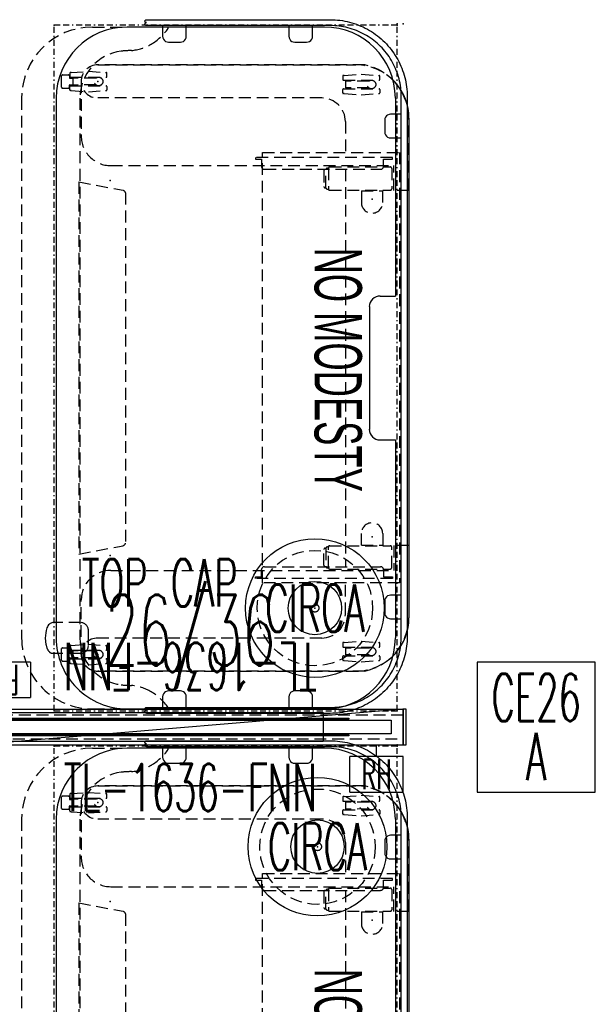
# Model space of a CAD drawing. Header units: inches. Extents: x -83 to 556, y -61 to 88.
# Tile 11 of 11: x 57 to 106, y -10 to 74. Entities that reach past the tile are written whole.
import ezdxf
from ezdxf.enums import TextEntityAlignment as Align

# ---------------------------------------------------------------- set-up
doc = ezdxf.new("R2010")
doc.units = ezdxf.units.IN
doc.header["$MEASUREMENT"] = 0
doc.linetypes.add('BORDER', pattern=[1.75, 0.5, -0.25, 0.5, -0.25, 0, -0.25])
doc.linetypes.add('DASHEDX2', pattern=[1.5, 1, -0.5])
for name, color, linetype in [('A-FURN-3-ECHO-SCREEN', 96, 'Continuous'), ('A-FURN-P-COMP-TEXT2', 86, 'Continuous'), ('A-FURN-P-LIGHT', 4, 'Continuous'), ('A-FURN-P-LIGHT-TEXT2', 4, 'Continuous'), ('A-FURN-P-PNLS', 5, 'Continuous'), ('A-FURN-P-PNLS-ACCESS', 4, 'Continuous'), ('A-FURN-P-PNLS-CON', 104, 'Continuous'), ('A-FURN-P-PNLS-CON-SYMBOL', 104, 'Continuous'), ('A-FURN-P-PNLS-CON-TEXT2', 104, 'Continuous'), ('A-FURN-P-PNLS-TEXT2', 5, 'Continuous'), ('A-FURN-P-PNLS-TEXT3', 4, 'Continuous'), ('A-FURN-P-PNLS-TEXT4', 4, 'Continuous'), ('A-FURN-P-TABLE', 3, 'Continuous'), ('A-FURN-P-TABLE-BORDER', 2, 'Continuous'), ('A-FURN-P-TABLE-EXTENDED-HEIGHT', 3, 'Continuous'), ('A-FURN-P-TABLE-SUPPORT', 202, 'Continuous'), ('A-FURN-P-TEXT_UTEXT', 7, 'Continuous'), ('A-FURN-P-WKSF-ACC', 202, 'Continuous'), ('PSATTR', 7, 'Continuous')]:
    doc.layers.add(name, color=color, linetype=linetype)
doc.styles.add('0', font='TXT.SHX')
doc.styles.add('CAD_FNT', font='TXT.SHX', dxfattribs={"width": 0.6})
doc.styles.add('PMSymText', font='txt.shx', dxfattribs={"width": 0.65})
doc.styles.get("Standard").update_dxf_attribs({"font": 'arial.ttf'})

# ---------------------------------------------------------------- blocks, each defined once
blk = doc.blocks.new('VZFF1-XX36-BB-2D')
at = {"layer": 'A-FURN-P-PNLS'}
for p, q in [((0, 0), (0, 3)), ((0, 3), (36, 3)), ((36, 0), (36, 3)), ((0, 0), (36, 0))]:
    blk.add_line(p, q, dxfattribs=at)
for p in [(0, 3), (36, 3), (0, 0), (36, 0)]:
    blk.add_point(p, dxfattribs=at)
at = {"layer": 'A-FURN-P-PNLS-ACCESS'}
for p, q in [((4.496, 7), (-0.004, 7)), ((-0.004, 7), (-0.004, 4)), ((4.496, 7), (4.496, 4)), ((-0.004, 4), (4.496, 4)), ((2.246, 4), (2.246, 3)), ((33.754, -1), (33.754, 0)), ((31.504, -4), (31.504, -1)), ((36.004, -1), (31.504, -1)), ((36.004, -4), (36.004, -1)), ((31.504, -4), (36.004, -4))]:
    blk.add_line(p, q, dxfattribs=at)
at = {"layer": 'A-FURN-P-PNLS-TEXT2', "style": 'CAD_FNT', "width": 0.55, "flags": 8}
blk.add_attdef('ITEXT2', text='', height=6, dxfattribs=at).set_placement((18, 9.699), align=Align.MIDDLE_CENTER)
at = {"layer": 'A-FURN-P-PNLS-TEXT3', "style": 'CAD_FNT', "width": 0.55, "flags": 8}
blk.add_attdef('ITEXT3', text='', height=2.5, dxfattribs=at).set_placement((33.754, -2.5), align=Align.MIDDLE_CENTER)
at = {"layer": 'A-FURN-P-PNLS-TEXT4', "style": 'CAD_FNT', "width": 0.55, "flags": 8}
blk.add_attdef('ITEXT4', text='', height=2.5, rotation=180, dxfattribs=at).set_placement((2.246, 5.5), align=Align.MIDDLE_CENTER)
at = {"layer": 'A-FURN-P-TEXT_UTEXT', "style": 'PMSymText', "width": 0.65, "flags": 8}
for tag, p in [('PSUT1', (17.702, -10)), ('PSUT3', (17.702, -22))]:
    blk.add_attdef(tag, text='', height=4, dxfattribs=at).set_placement(p, align=Align.CENTER)
at = {"layer": 'A-FURN-P-TEXT_UTEXT', "style": 'PMSymText', "width": 0.65}
blk.add_attdef('PSUT2', text='', height=4, dxfattribs=at).set_placement((17.702, -16), align=Align.CENTER)
at = {"layer": 'PSATTR', "flags": 1}
for tag in ['PSON', 'PSMC', 'PSDH', 'PSPN', 'PSQT', 'PSEC', 'PST5', 'PST4', 'PST3', 'PST2', 'PST1']:
    blk.add_attdef(tag, text='', height=1, dxfattribs=at).set_placement((0, 0), align=Align.TOP_CENTER)
blk = doc.blocks.new('VZTI-XX36-NN-2D')
at = {"layer": 'A-FURN-P-PNLS', "linetype": 'DASHEDX2'}
blk.add_line((0, 0.5), (36, 0.5), dxfattribs=at)
at = {"layer": 'A-FURN-P-PNLS'}
for p in [(0, 0), (36, 0)]:
    blk.add_point(p, dxfattribs=at)
at = {"layer": 'A-FURN-P-PNLS-TEXT2', "style": 'CAD_FNT', "width": 0.55, "flags": 8}
blk.add_attdef('ITEXT2', text='', height=4, dxfattribs=at).set_placement((18, -1.625), align=Align.TOP_CENTER)
at = {"layer": 'A-FURN-P-TEXT_UTEXT', "style": 'PMSymText', "width": 0.65, "flags": 8}
for tag, p in [('PSUT1', (16.991, -11.626)), ('PSUT3', (16.991, -23.626))]:
    blk.add_attdef(tag, text='', height=4, dxfattribs=at).set_placement(p, align=Align.CENTER)
at = {"layer": 'A-FURN-P-TEXT_UTEXT', "style": 'PMSymText', "width": 0.65}
blk.add_attdef('PSUT2', text='', height=4, dxfattribs=at).set_placement((16.991, -17.626), align=Align.CENTER)
at = {"layer": 'PSATTR', "flags": 1}
for tag in ['PSON', 'PSMC', 'PSDH', 'PSPN', 'PSQT', 'PSEC', 'PST5', 'PST4', 'PST3', 'PST2', 'PST1']:
    blk.add_attdef(tag, text='', height=1, dxfattribs=at).set_placement((0, 0), align=Align.TOP_CENTER)
blk = doc.blocks.new('VZCC-0036-X-2D')
at = {"layer": 'A-FURN-P-PNLS'}
blk.add_line((36, 3), (0, 0), dxfattribs=at)
for p in [(0, 3), (36, 3), (0, 0), (36, 0)]:
    blk.add_point(p, dxfattribs=at)
at = {"layer": 'A-FURN-P-PNLS-TEXT2', "style": '0', "width": 0.55, "flags": 8}
blk.add_attdef('ITEXT2', text='', height=4, dxfattribs=at).set_placement((15.413, 10.508), align=Align.BOTTOM_CENTER)
at = {"layer": 'A-FURN-P-TEXT_UTEXT', "style": 'PMSymText', "width": 0.65, "flags": 8}
for tag, p in [('PSUT1', (16.991, -7.297)), ('PSUT3', (16.991, -19.297))]:
    blk.add_attdef(tag, text='', height=4, dxfattribs=at).set_placement(p, align=Align.CENTER)
at = {"layer": 'A-FURN-P-TEXT_UTEXT', "style": 'PMSymText', "width": 0.65}
blk.add_attdef('PSUT2', text='', height=4, dxfattribs=at).set_placement((16.991, -13.297), align=Align.CENTER)
at = {"layer": 'PSATTR', "flags": 1}
for tag in ['PSON', 'PSMC', 'PSDH', 'PSPN', 'PSQT', 'PSEC', 'PST5', 'PST4', 'PST3', 'PST2', 'PST1']:
    blk.add_attdef(tag, text='', height=1, dxfattribs=at).set_placement((0, 0), align=Align.TOP_CENTER)
blk = doc.blocks.new('VZCE-XX00-P-2D')
at = {"layer": 'A-FURN-P-PNLS-CON'}
for p, q in [((0.25, 3), (0, 3)), ((0, 3), (0, 0)), ((0.25, 0), (0.25, 3)), ((0, 0), (0.25, 0))]:
    blk.add_line(p, q, dxfattribs=at)
for p in [(0, 3), (0, 0)]:
    blk.add_point(p, dxfattribs=at)
at = {"layer": 'A-FURN-P-PNLS-CON-SYMBOL'}
for p, q in [((16.25, 7), (6.25, 7)), ((6.25, 7), (6.25, -4)), ((16.25, -4), (16.25, 7)), ((6.25, -4), (16.25, -4))]:
    blk.add_line(p, q, dxfattribs=at)
at = {"layer": 'A-FURN-P-PNLS-CON-TEXT2', "style": 'CAD_FNT', "width": 0.55, "flags": 8}
for tag, p in [('ITEXT2', (11.25, 4)), ('ITEXT3', (11.25, -1))]:
    blk.add_attdef(tag, text='', height=4, dxfattribs=at).set_placement(p, align=Align.MIDDLE_CENTER)
at = {"layer": 'A-FURN-P-TEXT_UTEXT', "style": 'PMSymText', "width": 0.65, "flags": 8}
for tag, p in [('PSUT1', (7.549, -10.002)), ('PSUT3', (7.549, -22.002))]:
    blk.add_attdef(tag, text='', height=4, dxfattribs=at).set_placement(p, align=Align.CENTER)
at = {"layer": 'A-FURN-P-TEXT_UTEXT', "style": 'PMSymText', "width": 0.65}
blk.add_attdef('PSUT2', text='', height=4, dxfattribs=at).set_placement((7.549, -16.002), align=Align.CENTER)
at = {"layer": 'PSATTR', "flags": 1}
for tag in ['PSON', 'PSMC', 'PSDH', 'PSPN', 'PSQT', 'PSEC', 'PST5', 'PST4', 'PST3', 'PST2', 'PST1']:
    blk.add_attdef(tag, text='', height=1, dxfattribs=at).set_placement((0, 0), align=Align.TOP_CENTER)
blk = doc.blocks.new('STUC-XX78-FRZ-2D')
at = {"layer": 'A-FURN-P-WKSF-ACC'}
for p, q in [((4.597, -0.753), (73.403, -0.753)), ((6.763, -0.264), (71.237, -0.264)), ((71.237, -0.264), (71.237, -2.736)), ((73.403, -0.753), (73.403, -0.842)), ((1, -0.924), (77, -0.924)), ((73.403, -0.842), (4.597, -0.842)), ((77, -0.924), (77, -2.076)), ((77, -2.076), (1, -2.076)), ((4.597, -2.158), (73.403, -2.158)), ((73.403, -2.247), (4.597, -2.247)), ((73.403, -2.158), (73.403, -2.247)), ((71.237, -2.736), (6.763, -2.736))]:
    blk.add_line(p, q, dxfattribs=at)
at = {"layer": 'A-FURN-P-WKSF-ACC', "linetype": 'DASHEDX2'}
for p in [(78, 0), (78, -3)]:
    blk.add_point(p, dxfattribs=at)
at = {"layer": 'A-FURN-P-COMP-TEXT2', "style": '0', "width": 0.55, "flags": 8}
blk.add_attdef('ITEXT2', text='', height=4, dxfattribs=at).set_placement((32.623, -5.658), align=Align.MIDDLE_CENTER)
at = {"layer": 'A-FURN-P-TEXT_UTEXT', "style": 'PMSymText', "width": 0.65, "flags": 8}
for tag, p in [('PSUT1', (37.993, -13.736)), ('PSUT3', (37.993, -25.736))]:
    blk.add_attdef(tag, text='', height=4, dxfattribs=at).set_placement(p, align=Align.CENTER)
at = {"layer": 'A-FURN-P-TEXT_UTEXT', "style": 'PMSymText', "width": 0.65}
blk.add_attdef('PSUT2', text='', height=4, dxfattribs=at).set_placement((37.993, -19.736), align=Align.CENTER)
at = {"layer": 'PSATTR', "flags": 1}
for tag in ['PSON', 'PSMC', 'PSDH', 'PSPN', 'PSQT', 'PSEC', 'PST5', 'PST4', 'PST3', 'PST2', 'PST1']:
    blk.add_attdef(tag, text='', height=1, dxfattribs=at).set_placement((0, 0), align=Align.TOP_CENTER)
blk = doc.blocks.new('LRT1-1408-2D')
at = {"layer": 'A-FURN-P-LIGHT'}
for radius in [5.864, 2.258]:
    blk.add_circle((0, 0), radius, dxfattribs=at)
at = {"layer": 'A-FURN-P-LIGHT', "linetype": 'DASHEDX2'}
for radius in [4.879, 0.337]:
    blk.add_circle((0, 0), radius, dxfattribs=at)
at = {"layer": 'A-FURN-P-LIGHT'}
blk.add_point((0, 0), dxfattribs=at)
at = {"layer": 'A-FURN-P-LIGHT-TEXT2', "linetype": 'Continuous', "style": 'CAD_FNT', "width": 0.55, "flags": 8}
blk.add_attdef('ITEXT2', text='', height=4, dxfattribs=at).set_placement((0, 0), align=Align.MIDDLE_CENTER)
at = {"layer": 'A-FURN-P-TEXT_UTEXT', "style": 'PMSymText', "width": 0.65, "flags": 8}
for tag, p in [('PSUT1', (0, -11.867)), ('PSUT3', (0, -23.867))]:
    blk.add_attdef(tag, text='', height=4, dxfattribs=at).set_placement(p, align=Align.CENTER)
at = {"layer": 'A-FURN-P-TEXT_UTEXT', "style": 'PMSymText', "width": 0.65}
blk.add_attdef('PSUT2', text='', height=4, dxfattribs=at).set_placement((0, -17.867), align=Align.CENTER)
at = {"layer": 'PSATTR', "flags": 1}
for tag in ['PSON', 'PSMC', 'PSDH', 'PSPN', 'PSQT', 'PSEC', 'PST5', 'PST4', 'PST3', 'PST2', 'PST1']:
    blk.add_attdef(tag, text='', height=1, dxfattribs=at).set_placement((0, 0), align=Align.TOP_CENTER)
blk = doc.blocks.new('TFPA-2958-LJSTPUNN-2D')
at = {"layer": 'A-FURN-P-TABLE'}
for p, q in [((6.16, -0.16), (22.911, -0.16)), ((22.911, -1.447), (22.911, -0.16)), ((35.089, -1.447), (35.089, -0.16)), ((35.089, -0.16), (51.84, -0.16)), ((23.811, -2.36), (34.189, -2.36)), ((0.16, -6.16), (0.16, -22.84)), ((57.84, -22.84), (57.84, -6.16)), ((6.16, -28.84), (51.84, -28.84))]:
    blk.add_line(p, q, dxfattribs=at)
at = {"layer": 'A-FURN-P-TABLE', "linetype": 'DASHEDX2'}
for p, q in [((0.278, -19.376, 0), (0.16, -19.376, 0)), ((57.722, -19.376, 0), (57.84, -19.376, 0)), ((6.16, -26.84), (51.84, -26.84))]:
    blk.add_line(p, q, dxfattribs=at)
at = {"layer": 'A-FURN-P-TABLE'}
for centre, radius, start, end in [((6.16, -6.16), 6, 90, 180), ((51.84, -6.16), 6, 0, 90), ((23.818, -1.454), 0.907, 179.57049, 269.57049), ((34.182, -1.454), 0.907, 270.42951, 0.42951), ((6.16, -22.84), 6, 180, 270), ((51.84, -22.84), 6, 270, 0)]:
    blk.add_arc(centre, radius, start, end, dxfattribs=at)
at = {"layer": 'A-FURN-P-TABLE', "linetype": 'DASHEDX2'}
for centre, radius, start, end in [((-2.542, -23.322, 0), 4.85, 31.02446, 54.44186), ((60.542, -23.322, 0), 4.85, 125.55814, 148.97554), ((-1.948, -22.874, 0), 4.11, 5.55567, 29.95541), ((59.948, -22.874, 0), 4.11, 150.04459, 174.44433), ((17.832, -22.031), 15.695, 181.62728, 184.81905), ((40.168, -22.031), 15.695, 355.18095, 358.37272), ((6.167, -22.832), 4.008, 187.41588, 269.89911), ((51.833, -22.832), 4.008, 270.10089, 352.58412)]:
    blk.add_arc(centre, radius, start, end, dxfattribs=at)
at = {"layer": 'A-FURN-P-TABLE'}
for p in [(0, 0), (58, 0), (14.718, -2.109), (43.282, -2.109), (13.128, -24.277), (44.872, -24.277), (4.756, -25.326), (53.244, -25.326), (0, -29), (58, -29)]:
    blk.add_point(p, dxfattribs=at)
at = {"layer": 'A-FURN-P-TABLE-BORDER', "linetype": 'BORDER'}
for p, q in [((58, 0), (0, 0)), ((0, 0), (0, -29)), ((58, -29), (58, 0)), ((58, -29), (0, -29))]:
    blk.add_line(p, q, dxfattribs=at)
at = {"layer": 'A-FURN-P-TABLE-EXTENDED-HEIGHT', "linetype": 'DASHEDX2'}
for p, q in [((0.16, -25.765), (0.16, -22.84)), ((57.84, -25.765), (57.84, -22.84)), ((6.16, -31.765), (51.84, -31.765))]:
    blk.add_line(p, q, dxfattribs=at)
for centre, start, end in [((6.16, -25.765), 180, 270), ((51.84, -25.765), 270, 0)]:
    blk.add_arc(centre, 6, start, end, dxfattribs=at)
at = {"layer": 'A-FURN-P-TABLE-SUPPORT'}
for p, q in [((7.856, 0.987), (50.144, 0.987)), ((52.47, -26.117), (51.21, -26.117)), ((50.541, -28.777), (50.541, -29.119))]:
    blk.add_line(p, q, dxfattribs=at)
at = {"layer": 'A-FURN-P-TABLE-SUPPORT', "linetype": 'DASHEDX2'}
for p, q in [((11.19, -0.41), (11.19, -11.98)), ((11.324, -0.41), (11.19, -0.41)), ((11.324, -1.16), (11.324, -0.41)), ((11.994, -5.709), (11.994, -0.587)), ((12.112, -0.469), (13.844, -0.469)), ((13.962, -5.709), (13.962, -0.587)), ((44.038, -5.709), (44.038, -0.587)), ((45.888, -0.469), (44.156, -0.469)), ((46.006, -5.709), (46.006, -0.587)), ((46.676, -1.16), (46.676, -0.41)), ((46.676, -0.41), (46.81, -0.41)), ((46.81, -0.41), (46.81, -11.98)), ((4.151, -3.04), (4.249, -1.59)), ((4.249, -1.59), (4.249, -1.525)), ((4.593, -1.465), (4.309, -1.465)), ((4.653, -4.555), (4.653, -1.525)), ((5.381, -4.555), (5.381, -1.525)), ((5.441, -1.465), (5.725, -1.465)), ((5.785, -1.59), (5.785, -1.525)), ((5.883, -3.04), (5.785, -1.59)), ((11.94, -1.16), (11.324, -1.16)), ((12.19, -11.23), (12.19, -1.41)), ((15.007, -1.232), (14, -1.232)), ((14, -3.031), (14, -1.232)), ((42.993, -1.232), (44, -1.232)), ((44, -3.031), (44, -1.232)), ((45.81, -11.23), (45.81, -1.41)), ((46.06, -1.16), (46.676, -1.16)), ((52.117, -3.04), (52.215, -1.59)), ((52.215, -1.59), (52.215, -1.525)), ((52.559, -1.465), (52.275, -1.465)), ((52.619, -4.555), (52.619, -1.525)), ((53.347, -4.555), (53.347, -1.525)), ((53.407, -1.465), (53.691, -1.465)), ((53.751, -1.59), (53.751, -1.525)), ((53.849, -3.04), (53.751, -1.59)), ((4.725, -2.391), (4.725, -4.365)), ((5.308, -2.391), (5.309, -4.365)), ((52.691, -2.391), (52.691, -4.365)), ((53.274, -2.391), (53.275, -4.365)), ((4.249, -4.485), (4.151, -3.04)), ((5.785, -4.485), (5.883, -3.04)), ((14, -3.031), (15.007, -3.031)), ((44, -3.031), (42.993, -3.031)), ((52.215, -4.485), (52.117, -3.04)), ((53.751, -4.485), (53.849, -3.04)), ((3.356, -25.326), (3.356, -3.513)), ((54.644, -25.326), (54.644, -3.513)), ((4.249, -4.485), (4.249, -4.555)), ((4.309, -4.615), (4.593, -4.615)), ((4.725, -4.365), (5.309, -4.365)), ((5.725, -4.615), (5.441, -4.615)), ((5.785, -4.485), (5.785, -4.555)), ((8.156, -4.383), (11.19, -4.383)), ((12.19, -4.383), (45.809, -4.383)), ((49.844, -4.383), (46.811, -4.383)), ((52.215, -4.485), (52.215, -4.555)), ((52.275, -4.615), (52.559, -4.615)), ((52.691, -4.365), (53.275, -4.365)), ((53.691, -4.615), (53.407, -4.615)), ((53.751, -4.485), (53.751, -4.555)), ((12.092, -5.91), (12.092, -5.825)), ((12.112, -5.827), (13.844, -5.827)), ((13.864, -5.91), (13.864, -5.825)), ((44.136, -5.91), (44.136, -5.825)), ((45.888, -5.827), (44.156, -5.827)), ((45.908, -5.91), (45.908, -5.825)), ((6.156, -6.383), (6.156, -25.326)), ((12.191, -6.085), (12.191, -6.026)), ((13.746, -6.028), (12.21, -6.028)), ((12.309, -6.202), (13.648, -6.202)), ((13.766, -6.085), (13.766, -6.026)), ((44.234, -6.085), (44.234, -6.026)), ((44.254, -6.028), (45.79, -6.028)), ((45.691, -6.202), (44.352, -6.202)), ((45.809, -6.085), (45.809, -6.026)), ((51.844, -6.383), (51.844, -25.326)), ((11.324, -11.98), (11.324, -11.48)), ((11.324, -11.48), (11.94, -11.48)), ((46.676, -11.48), (46.06, -11.48)), ((46.676, -11.98), (46.676, -11.48)), ((11.19, -11.98), (11.324, -11.98)), ((46.81, -11.98), (46.676, -11.98)), ((3.901, -26.121), (3.999, -24.671)), ((3.999, -24.671), (3.999, -24.606)), ((4.343, -24.546), (4.059, -24.546)), ((4.403, -27.636), (4.403, -24.606)), ((5.131, -27.636), (5.131, -24.606)), ((5.191, -24.546), (5.475, -24.546)), ((5.535, -24.671), (5.535, -24.606)), ((5.633, -26.121), (5.535, -24.671)), ((52.367, -26.121), (52.465, -24.671)), ((52.465, -24.671), (52.465, -24.606)), ((52.809, -24.546), (52.525, -24.546)), ((52.869, -27.636), (52.869, -24.606)), ((53.597, -27.636), (53.597, -24.606)), ((53.657, -24.546), (53.941, -24.546)), ((54.001, -24.671), (54.001, -24.606)), ((54.099, -26.121), (54.001, -24.671)), ((4.475, -25.472), (4.475, -27.446)), ((5.058, -25.472), (5.059, -27.446)), ((52.941, -25.472), (52.941, -27.446)), ((53.524, -25.472), (53.525, -27.446)), ((3.999, -27.566), (3.901, -26.121)), ((5.535, -27.566), (5.633, -26.121)), ((52.465, -27.566), (52.367, -26.121)), ((54.001, -27.566), (54.099, -26.121)), ((4.475, -27.446), (5.059, -27.446)), ((4.491, -27.7), (4.491, -27.446)), ((5.043, -27.7), (5.043, -27.446)), ((50.541, -26.787), (50.541, -28.777)), ((52.941, -27.446), (53.525, -27.446)), ((52.957, -27.7), (52.957, -27.446)), ((53.139, -26.787), (53.139, -28.777)), ((53.509, -27.7), (53.509, -27.446)), ((3.999, -27.566), (3.999, -27.636)), ((4.059, -27.696), (4.343, -27.696)), ((4.205, -28.305), (4.205, -27.805)), ((4.28, -27.73), (4.461, -27.73)), ((5.255, -27.73), (5.073, -27.73)), ((5.475, -27.696), (5.191, -27.696)), ((5.33, -28.305), (5.33, -27.805)), ((5.535, -27.566), (5.535, -27.636)), ((52.465, -27.566), (52.465, -27.636)), ((52.525, -27.696), (52.809, -27.696)), ((52.671, -28.305), (52.671, -27.805)), ((52.746, -27.73), (52.927, -27.73)), ((53.721, -27.73), (53.539, -27.73)), ((53.941, -27.696), (53.657, -27.696)), ((53.796, -28.305), (53.796, -27.805)), ((54.001, -27.566), (54.001, -27.636)), ((5.255, -28.38), (4.268, -28.38)), ((53.721, -28.38), (52.734, -28.38)), ((53.139, -28.777), (53.139, -29.119))]:
    blk.add_line(p, q, dxfattribs=at)
for centre in [(5.017, -2.174), (52.983, -2.174), (4.767, -25.255), (53.233, -25.255)]:
    blk.add_circle(centre, 0.364, dxfattribs=at)
at = {"layer": 'A-FURN-P-TABLE-SUPPORT'}
for centre, radius, start, end in [((7.853, -3.501), 4.488, 89.96329, 131.88865), ((50.147, -3.501), 4.488, 48.11135, 90.03671), ((50.985, -29.11), 0.444, 181.07976, 223.26437), ((51.22, -28.892), 0.765, 223.11971, 252.20416), ((51.851, -27.103), 2.662, 251.05223, 269.81832)]:
    blk.add_arc(centre, radius, start, end, dxfattribs=at)
at = {"layer": 'A-FURN-P-TABLE-SUPPORT', "linetype": 'DASHEDX2'}
for centre, radius, start, end in [((7.849, -3.512), 4.493, 131.75935, 180.01679), ((12.112, -0.587), 0.118, 89.78647, 179.78486), ((13.845, -0.587), 0.118, 0.21514, 90.21353), ((44.155, -0.587), 0.118, 89.78647, 179.78486), ((45.888, -0.587), 0.118, 0.21514, 90.21353), ((50.151, -3.512), 4.493, 359.98321, 48.24065), ((4.344, -1.56), 0.101, 110.17852, 159.81195), ((4.574, -1.544), 0.081, 13.40552, 76.59447), ((5.46, -1.544), 0.081, 103.40553, 166.59448), ((5.69, -1.56), 0.101, 20.18805, 69.82148), ((11.94, -1.41), 0.25, 0, 90), ((15, -2.131), 0.9, 270.42867, 89.57133), ((43, -2.131), 0.9, 90.42867, 269.57133), ((46.06, -1.41), 0.25, 90, 180), ((52.31, -1.56), 0.101, 110.17852, 159.81195), ((52.54, -1.544), 0.081, 13.40552, 76.59447), ((53.426, -1.544), 0.081, 103.40553, 166.59448), ((53.656, -1.56), 0.101, 20.18805, 69.82148), ((4.344, -4.521), 0.101, 200.18805, 249.82148), ((4.574, -4.537), 0.081, 283.40553, 346.59448), ((5.46, -4.537), 0.081, 193.40552, 256.59447), ((5.69, -4.521), 0.101, 290.17852, 339.81195), ((8.156, -6.383), 2, 90, 180), ((49.844, -6.383), 2, 0, 90), ((52.31, -4.521), 0.101, 200.18805, 249.82148), ((52.54, -4.537), 0.081, 283.40553, 346.59448), ((53.426, -4.537), 0.081, 193.40552, 256.59447), ((53.656, -4.521), 0.101, 290.17852, 339.81195), ((12.112, -5.709), 0.118, 180.21514, 270.21353), ((13.845, -5.709), 0.118, 269.78647, 359.78486), ((44.155, -5.709), 0.118, 180.21514, 270.21353), ((45.888, -5.709), 0.118, 269.78647, 359.78486), ((12.21, -5.91), 0.118, 180.21514, 270.21353), ((12.308, -6.084), 0.118, 180.21514, 270.21353), ((13.648, -6.084), 0.118, 269.78647, 359.78486), ((13.746, -5.91), 0.118, 269.78647, 359.78486), ((44.254, -5.91), 0.118, 180.21514, 270.21353), ((44.352, -6.084), 0.118, 180.21514, 270.21353), ((45.692, -6.084), 0.118, 269.78647, 359.78486), ((45.79, -5.91), 0.118, 269.78647, 359.78486), ((11.94, -11.23), 0.25, 270, 360), ((46.06, -11.23), 0.25, 180, 270), ((4.094, -24.641), 0.101, 110.17852, 159.81195), ((4.324, -24.625), 0.081, 13.40552, 76.59447), ((5.21, -24.625), 0.081, 103.40553, 166.59448), ((5.44, -24.641), 0.101, 20.18805, 69.82148), ((52.56, -24.641), 0.101, 110.17852, 159.81195), ((52.79, -24.625), 0.081, 13.40552, 76.59447), ((53.676, -24.625), 0.081, 103.40553, 166.59448), ((53.906, -24.641), 0.101, 20.18805, 69.82148), ((4.756, -25.326), 1.4, 180, 0), ((53.244, -25.326), 1.4, 180, 0), ((51.21, -26.787), 0.669, 90.00219, 179.99781), ((52.47, -26.787), 0.669, 0.00219, 89.99781), ((4.094, -27.602), 0.101, 200.18805, 249.82148), ((4.28, -27.805), 0.075, 90, 180), ((4.28, -28.305), 0.075, 180, 270), ((4.324, -27.618), 0.081, 283.40553, 346.59448), ((4.461, -27.7), 0.03, 269.99973, 0.00011), ((5.073, -27.7), 0.03, 179.99989, 270.00027), ((5.21, -27.618), 0.081, 193.40552, 256.59447), ((5.255, -27.805), 0.075, 0, 90), ((5.255, -28.305), 0.075, 270, 0), ((5.44, -27.602), 0.101, 290.17852, 339.81195), ((52.56, -27.602), 0.101, 200.18805, 249.82148), ((52.746, -27.805), 0.075, 90, 180), ((52.746, -28.305), 0.075, 180, 270), ((52.79, -27.618), 0.081, 283.40553, 346.59448), ((52.927, -27.7), 0.03, 269.99973, 0.00011), ((53.539, -27.7), 0.03, 179.99989, 270.00027), ((53.676, -27.618), 0.081, 193.40552, 256.59447), ((53.721, -27.805), 0.075, 0, 90), ((53.721, -28.305), 0.075, 270, 0), ((53.906, -27.602), 0.101, 290.17852, 339.81195), ((52.695, -29.11), 0.444, 316.73563, 358.92024), ((51.829, -27.102), 2.663, 270.27965, 288.9466), ((52.46, -28.892), 0.765, 287.79584, 316.88029)]:
    blk.add_arc(centre, radius, start, end, dxfattribs=at)
at = {"layer": 'A-FURN-P-TEXT_UTEXT', "style": 'PMSymText', "width": 0.65, "flags": 8}
for tag, p in [('PSUT1', (27.992, -37.768)), ('PSUT3', (27.992, -49.768))]:
    blk.add_attdef(tag, text='', height=4, dxfattribs=at).set_placement(p, align=Align.CENTER)
at = {"layer": 'A-FURN-P-TEXT_UTEXT', "style": 'PMSymText', "width": 0.65}
blk.add_attdef('PSUT2', text='', height=4, dxfattribs=at).set_placement((27.992, -43.768), align=Align.CENTER)
at = {"layer": 'PSATTR', "flags": 1}
for tag in ['PSON', 'PSMC', 'PSDH', 'PSPN', 'PSQT', 'PSEC', 'PST5', 'PST4', 'PST3', 'PST2', 'PST1']:
    blk.add_attdef(tag, text='', height=1, dxfattribs=at).set_placement((0, 0), align=Align.TOP_CENTER)
blk = doc.blocks.new('STUF-XX58-FPNXUC-2D')
at = {"layer": 'A-FURN-3-ECHO-SCREEN'}
for p, q in [((5.751, 0.829), (5.955, 0.838)), ((5.955, 0.838), (6.159, 0.841)), ((6.159, 0.841), (51.943, 0.84)), ((51.841, 0.841), (52.045, 0.838)), ((52.045, 0.838), (52.249, 0.829)), ((2.85, -0.064), (3.028, 0.037)), ((3.028, 0.037), (3.208, 0.133)), ((3.208, 0.133), (3.392, 0.223)), ((3.392, 0.223), (3.578, 0.307)), ((3.578, 0.307), (3.766, 0.385)), ((3.766, 0.385), (3.957, 0.457)), ((3.957, 0.457), (4.15, 0.524)), ((4.305, 0.047), (4.127, -0.015)), ((4.15, 0.524), (4.346, 0.583)), ((4.486, 0.102), (4.305, 0.047)), ((4.346, 0.583), (4.543, 0.637)), ((4.667, 0.152), (4.486, 0.102)), ((4.543, 0.637), (4.741, 0.685)), ((4.851, 0.196), (4.667, 0.152)), ((4.741, 0.685), (4.941, 0.726)), ((5.035, 0.234), (4.851, 0.196)), ((4.941, 0.726), (5.142, 0.761)), ((5.221, 0.266), (5.035, 0.234)), ((5.142, 0.761), (5.345, 0.79)), ((5.407, 0.293), (5.221, 0.266)), ((5.345, 0.79), (5.548, 0.813)), ((5.595, 0.314), (5.407, 0.293)), ((5.548, 0.813), (5.751, 0.829)), ((5.783, 0.328), (5.595, 0.314)), ((5.971, 0.337), (5.783, 0.328)), ((6.159, 0.34), (5.971, 0.337)), ((51.841, 0.34), (6.159, 0.34)), ((52.029, 0.337), (51.841, 0.34)), ((52.217, 0.328), (52.029, 0.337)), ((52.405, 0.314), (52.217, 0.328)), ((52.249, 0.829), (52.452, 0.813)), ((52.593, 0.293), (52.405, 0.314)), ((52.452, 0.813), (52.655, 0.79)), ((52.779, 0.266), (52.593, 0.293)), ((52.655, 0.79), (52.858, 0.761)), ((52.965, 0.234), (52.779, 0.266)), ((52.858, 0.761), (53.059, 0.726)), ((53.149, 0.196), (52.965, 0.234)), ((53.059, 0.726), (53.259, 0.685)), ((53.333, 0.152), (53.149, 0.196)), ((53.259, 0.685), (53.457, 0.637)), ((53.514, 0.102), (53.333, 0.152)), ((53.457, 0.637), (53.654, 0.583)), ((53.695, 0.047), (53.514, 0.102)), ((53.654, 0.583), (53.85, 0.524)), ((53.873, -0.015), (53.695, 0.047)), ((53.85, 0.524), (54.043, 0.457)), ((54.043, 0.457), (54.234, 0.385)), ((54.234, 0.385), (54.422, 0.307)), ((54.422, 0.307), (54.608, 0.223)), ((54.608, 0.223), (54.792, 0.133)), ((54.792, 0.133), (54.972, 0.037)), ((54.972, 0.037), (55.15, -0.064)), ((1.709, -0.92), (1.86, -0.783)), ((1.86, -0.783), (2.016, -0.65)), ((2.016, -0.65), (2.175, -0.523)), ((2.175, -0.523), (2.338, -0.399)), ((2.338, -0.399), (2.505, -0.283)), ((2.633, -0.806), (2.482, -0.919)), ((2.505, -0.283), (2.676, -0.171)), ((2.787, -0.697), (2.633, -0.806)), ((2.676, -0.171), (2.85, -0.064)), ((2.945, -0.594), (2.787, -0.697)), ((3.105, -0.495), (2.945, -0.594)), ((3.269, -0.402), (3.105, -0.495)), ((3.436, -0.314), (3.269, -0.402)), ((3.605, -0.231), (3.436, -0.314)), ((3.777, -0.153), (3.605, -0.231)), ((3.951, -0.081), (3.777, -0.153)), ((4.127, -0.015), (3.951, -0.081)), ((54.049, -0.081), (53.873, -0.015)), ((54.223, -0.153), (54.049, -0.081)), ((54.395, -0.231), (54.223, -0.153)), ((54.564, -0.314), (54.395, -0.231)), ((54.731, -0.402), (54.564, -0.314)), ((54.895, -0.495), (54.731, -0.402)), ((55.055, -0.594), (54.895, -0.495)), ((55.213, -0.697), (55.055, -0.594)), ((55.15, -0.064), (55.324, -0.171)), ((55.367, -0.806), (55.213, -0.697)), ((55.324, -0.171), (55.495, -0.283)), ((55.518, -0.919), (55.367, -0.806)), ((55.495, -0.283), (55.662, -0.399)), ((55.662, -0.399), (55.825, -0.523)), ((55.825, -0.523), (55.984, -0.65)), ((55.984, -0.65), (56.14, -0.783)), ((56.14, -0.783), (56.291, -0.92)), ((1.023, -1.675), (1.15, -1.516)), ((1.15, -1.516), (1.283, -1.36)), ((1.283, -1.36), (1.421, -1.209)), ((1.421, -1.209), (1.563, -1.063)), ((1.563, -1.063), (1.709, -0.92)), ((1.786, -1.552), (1.659, -1.692)), ((1.917, -1.417), (1.786, -1.552)), ((2.052, -1.286), (1.917, -1.417)), ((2.192, -1.159), (2.052, -1.286)), ((2.335, -1.037), (2.192, -1.159)), ((2.482, -0.919), (2.335, -1.037)), ((55.665, -1.037), (55.518, -0.919)), ((55.808, -1.159), (55.665, -1.037)), ((55.948, -1.286), (55.808, -1.159)), ((56.083, -1.417), (55.948, -1.286)), ((56.214, -1.552), (56.083, -1.417)), ((56.341, -1.692), (56.214, -1.552)), ((56.291, -0.92), (56.437, -1.063)), ((56.437, -1.063), (56.579, -1.209)), ((56.579, -1.209), (56.717, -1.36)), ((56.717, -1.36), (56.849, -1.516)), ((56.849, -1.516), (56.977, -1.675)), ((0.463, -2.528), (0.564, -2.35)), ((0.564, -2.35), (0.671, -2.176)), ((0.671, -2.176), (0.783, -2.005)), ((0.783, -2.005), (0.899, -1.838)), ((0.899, -1.838), (1.023, -1.675)), ((1.094, -2.445), (0.995, -2.605)), ((1.197, -2.287), (1.094, -2.445)), ((1.306, -2.133), (1.197, -2.287)), ((1.419, -1.982), (1.306, -2.133)), ((1.537, -1.835), (1.419, -1.982)), ((1.659, -1.692), (1.537, -1.835)), ((56.463, -1.835), (56.341, -1.692)), ((56.581, -1.982), (56.463, -1.835)), ((56.694, -2.133), (56.581, -1.982)), ((56.803, -2.287), (56.694, -2.133)), ((56.906, -2.445), (56.803, -2.287)), ((57.005, -2.605), (56.906, -2.445)), ((56.977, -1.675), (57.1, -1.838)), ((57.1, -1.838), (57.217, -2.005)), ((57.217, -2.005), (57.329, -2.176)), ((57.329, -2.176), (57.436, -2.35)), ((57.436, -2.35), (57.537, -2.528)), ((0.043, -3.457), (0.115, -3.266)), ((0.115, -3.266), (0.193, -3.078)), ((0.193, -3.078), (0.277, -2.891)), ((0.277, -2.891), (0.367, -2.708)), ((0.367, -2.708), (0.463, -2.528)), ((0.653, -3.277), (0.581, -3.451)), ((0.731, -3.105), (0.653, -3.277)), ((0.814, -2.936), (0.731, -3.105)), ((0.902, -2.769), (0.814, -2.936)), ((0.995, -2.605), (0.902, -2.769)), ((57.098, -2.769), (57.005, -2.605)), ((57.186, -2.936), (57.098, -2.769)), ((57.269, -3.105), (57.186, -2.936)), ((57.347, -3.277), (57.269, -3.105)), ((57.419, -3.451), (57.347, -3.277)), ((57.537, -2.528), (57.633, -2.708)), ((57.633, -2.708), (57.723, -2.891)), ((57.723, -2.891), (57.807, -3.078)), ((57.807, -3.078), (57.885, -3.266)), ((57.885, -3.266), (57.957, -3.457)), ((-0.185, -4.241), (-0.137, -4.043)), ((-0.137, -4.043), (-0.083, -3.846)), ((-0.083, -3.846), (-0.024, -3.65)), ((-0.024, -3.65), (0.043, -3.457)), ((0.398, -3.986), (0.348, -4.167)), ((0.454, -3.805), (0.398, -3.986)), ((0.515, -3.627), (0.454, -3.805)), ((0.581, -3.451), (0.515, -3.627)), ((57.485, -3.627), (57.419, -3.451)), ((57.546, -3.805), (57.485, -3.627)), ((57.602, -3.986), (57.546, -3.805)), ((57.652, -4.167), (57.602, -3.986)), ((57.957, -3.457), (58.024, -3.65)), ((58.024, -3.65), (58.083, -3.846)), ((58.083, -3.846), (58.137, -4.043)), ((58.137, -4.043), (58.185, -4.241)), ((-0.313, -5.048), (-0.29, -4.845)), ((-0.29, -4.845), (-0.261, -4.642)), ((-0.261, -4.642), (-0.226, -4.441)), ((-0.226, -4.441), (-0.185, -4.241)), ((0.207, -4.907), (0.187, -5.095)), ((0.234, -4.721), (0.207, -4.907)), ((0.266, -4.535), (0.234, -4.721)), ((0.304, -4.351), (0.266, -4.535)), ((0.348, -4.167), (0.304, -4.351)), ((57.696, -4.351), (57.652, -4.167)), ((57.734, -4.535), (57.696, -4.351)), ((57.766, -4.721), (57.734, -4.535)), ((57.793, -4.907), (57.766, -4.721)), ((57.813, -5.095), (57.793, -4.907)), ((58.185, -4.241), (58.226, -4.441)), ((58.226, -4.441), (58.261, -4.642)), ((58.261, -4.642), (58.29, -4.845)), ((58.29, -4.845), (58.312, -5.048)), ((-0.341, -5.659), (-0.338, -5.455)), ((-0.34, -21.188), (-0.341, -5.659)), ((-0.338, -5.455), (-0.329, -5.251)), ((-0.329, -5.251), (-0.313, -5.048)), ((0.163, -5.471), (0.16, -5.659)), ((0.16, -5.659), (0.16, -21.188)), ((0.172, -5.283), (0.163, -5.471)), ((0.187, -5.095), (0.172, -5.283)), ((57.828, -5.283), (57.813, -5.095)), ((57.837, -5.471), (57.828, -5.283)), ((57.839, -5.659), (57.837, -5.471)), ((57.84, -21.188), (57.839, -5.659)), ((58.312, -5.048), (58.329, -5.251)), ((58.329, -5.251), (58.338, -5.455)), ((58.338, -5.455), (58.341, -5.659)), ((58.341, -5.659), (58.34, -21.188)), ((-0.338, -21.234), (-0.34, -21.188)), ((-0.327, -21.269), (-0.338, -21.234)), ((-0.306, -21.3), (-0.327, -21.269)), ((-0.276, -21.322), (-0.306, -21.3)), ((-0.242, -21.335), (-0.276, -21.322)), ((-0.205, -21.338), (-0.242, -21.335)), ((-0.169, -21.329), (-0.205, -21.338)), ((-0.137, -21.311), (-0.169, -21.329)), ((-0.112, -21.283), (-0.137, -21.311)), ((-0.096, -21.25), (-0.112, -21.283)), ((-0.09, -21.213), (-0.096, -21.25)), ((-0.084, -21.25), (-0.09, -21.213)), ((-0.069, -21.283), (-0.084, -21.25)), ((-0.044, -21.311), (-0.069, -21.283)), ((-0.012, -21.329), (-0.044, -21.311)), ((0.024, -21.338), (-0.012, -21.329)), ((0.061, -21.335), (0.024, -21.338)), ((0.096, -21.322), (0.061, -21.335)), ((0.125, -21.3), (0.096, -21.322)), ((0.147, -21.269), (0.125, -21.3)), ((0.157, -21.23), (0.147, -21.269)), ((0.16, -21.188), (0.157, -21.23)), ((57.843, -21.23), (57.84, -21.188)), ((57.853, -21.269), (57.843, -21.23)), ((57.875, -21.3), (57.853, -21.269)), ((57.904, -21.322), (57.875, -21.3)), ((57.939, -21.335), (57.904, -21.322)), ((57.976, -21.338), (57.939, -21.335)), ((58.012, -21.329), (57.976, -21.338)), ((58.044, -21.311), (58.012, -21.329)), ((58.069, -21.283), (58.044, -21.311)), ((58.084, -21.25), (58.069, -21.283)), ((58.09, -21.213), (58.084, -21.25)), ((58.096, -21.25), (58.09, -21.213)), ((58.112, -21.283), (58.096, -21.25)), ((58.137, -21.311), (58.112, -21.283)), ((58.169, -21.329), (58.137, -21.311)), ((58.205, -21.338), (58.169, -21.329)), ((58.242, -21.335), (58.205, -21.338)), ((58.276, -21.322), (58.242, -21.335)), ((58.306, -21.3), (58.276, -21.322)), ((58.327, -21.269), (58.306, -21.3)), ((58.338, -21.234), (58.327, -21.269)), ((58.34, -21.188), (58.338, -21.234))]:
    blk.add_line(p, q, dxfattribs=at)
at = {"layer": 'A-FURN-3-ECHO-SCREEN', "linetype": 'DASHEDX2'}
for p, q in [((7.659, 0.34), (7.659, -0.56)), ((9.659, -0.56), (9.659, 0.34)), ((48.341, 0.34), (48.341, -0.56)), ((50.341, -0.56), (50.341, 0.34)), ((7.659, -0.56), (7.676, -0.689)), ((7.676, -0.689), (7.726, -0.81)), ((7.726, -0.81), (7.806, -0.914)), ((9.513, -0.914), (9.592, -0.81)), ((9.592, -0.81), (9.642, -0.689)), ((9.642, -0.689), (9.659, -0.56)), ((48.341, -0.56), (48.358, -0.689)), ((48.358, -0.689), (48.408, -0.81)), ((48.408, -0.81), (48.488, -0.914)), ((50.195, -0.914), (50.274, -0.81)), ((50.274, -0.81), (50.324, -0.689)), ((50.324, -0.689), (50.341, -0.56)), ((7.806, -0.914), (7.909, -0.993)), ((7.909, -0.993), (8.03, -1.043)), ((8.03, -1.043), (8.159, -1.06)), ((8.159, -1.06), (9.159, -1.06)), ((9.159, -1.06), (9.289, -1.043)), ((9.289, -1.043), (9.409, -0.993)), ((9.409, -0.993), (9.513, -0.914)), ((48.488, -0.914), (48.591, -0.993)), ((48.591, -0.993), (48.712, -1.043)), ((48.712, -1.043), (48.841, -1.06)), ((48.841, -1.06), (49.841, -1.06)), ((49.841, -1.06), (49.971, -1.043)), ((49.971, -1.043), (50.091, -0.993)), ((50.091, -0.993), (50.195, -0.914)), ((1.06, -7.16), (0.16, -7.16)), ((1.189, -7.177), (1.06, -7.16)), ((1.31, -7.227), (1.189, -7.177)), ((1.414, -7.306), (1.31, -7.227)), ((1.493, -7.41), (1.414, -7.306)), ((1.543, -7.531), (1.493, -7.41)), ((56.507, -7.41), (56.457, -7.531)), ((56.587, -7.306), (56.507, -7.41)), ((56.69, -7.227), (56.587, -7.306)), ((56.811, -7.177), (56.69, -7.227)), ((56.94, -7.16), (56.811, -7.177)), ((57.84, -7.16), (56.94, -7.16)), ((1.56, -7.66), (1.543, -7.531)), ((1.56, -8.66), (1.56, -7.66)), ((56.457, -7.531), (56.44, -7.66)), ((56.44, -7.66), (56.44, -8.66)), ((0.16, -9.16), (1.06, -9.16)), ((1.06, -9.16), (1.189, -9.143)), ((1.189, -9.143), (1.31, -9.093)), ((1.31, -9.093), (1.414, -9.014)), ((1.414, -9.014), (1.493, -8.91)), ((1.493, -8.91), (1.543, -8.789)), ((1.543, -8.789), (1.56, -8.66)), ((56.44, -8.66), (56.457, -8.789)), ((56.457, -8.789), (56.507, -8.91)), ((56.507, -8.91), (56.587, -9.014)), ((56.587, -9.014), (56.69, -9.093)), ((56.69, -9.093), (56.811, -9.143)), ((56.811, -9.143), (56.94, -9.16)), ((56.94, -9.16), (57.84, -9.16)), ((1.06, -17.839), (0.16, -17.839)), ((1.189, -17.856), (1.06, -17.839)), ((1.31, -17.906), (1.189, -17.856)), ((1.414, -17.985), (1.31, -17.906)), ((1.493, -18.089), (1.414, -17.985)), ((1.543, -18.209), (1.493, -18.089)), ((1.56, -18.339), (1.543, -18.209)), ((56.457, -18.21), (56.44, -18.339)), ((56.507, -18.089), (56.457, -18.21)), ((56.587, -17.986), (56.507, -18.089)), ((56.69, -17.906), (56.587, -17.986)), ((56.811, -17.856), (56.69, -17.906)), ((56.94, -17.839), (56.811, -17.856)), ((57.84, -17.839), (56.94, -17.839)), ((1.56, -19.339), (1.56, -18.339)), ((56.44, -18.339), (56.44, -19.339)), ((0.16, -19.839), (1.06, -19.839)), ((1.06, -19.839), (1.189, -19.822)), ((1.189, -19.822), (1.31, -19.772)), ((1.31, -19.772), (1.414, -19.692)), ((1.414, -19.692), (1.493, -19.589)), ((1.493, -19.589), (1.543, -19.468)), ((1.543, -19.468), (1.56, -19.339)), ((56.44, -19.339), (56.457, -19.469)), ((56.457, -19.469), (56.507, -19.589)), ((56.507, -19.589), (56.587, -19.693)), ((56.587, -19.693), (56.69, -19.772)), ((56.69, -19.772), (56.811, -19.822)), ((56.811, -19.822), (56.94, -19.839)), ((56.94, -19.839), (57.84, -19.839))]:
    blk.add_line(p, q, dxfattribs=at)
at = {"layer": 'A-FURN-3-ECHO-SCREEN'}
for p in [(0, 0.5), (0, 0), (58, 0.5), (58, 0)]:
    blk.add_point(p, dxfattribs=at)
at = {"layer": 'A-FURN-P-COMP-TEXT2', "width": 0.55, "flags": 8}
blk.add_attdef('ITEXT2', text='', height=4, dxfattribs=at).set_placement((29.268, -4.993), align=Align.MIDDLE_CENTER)
at = {"layer": 'A-FURN-P-TEXT_UTEXT', "style": 'PMSymText', "width": 0.65, "flags": 8}
for tag, p in [('PSUT1', (28.162, -27.34)), ('PSUT3', (28.162, -39.34))]:
    blk.add_attdef(tag, text='', height=4, dxfattribs=at).set_placement(p, align=Align.CENTER)
at = {"layer": 'A-FURN-P-TEXT_UTEXT', "style": 'PMSymText', "width": 0.65}
blk.add_attdef('PSUT2', text='', height=4, dxfattribs=at).set_placement((28.162, -33.34), align=Align.CENTER)
at = {"layer": 'PSATTR', "flags": 1}
for tag in ['PSON', 'PSMC', 'PSDH', 'PSPN', 'PSQT', 'PSEC', 'PST5', 'PST4', 'PST3', 'PST2', 'PST1']:
    blk.add_attdef(tag, text='', height=1, dxfattribs=at).set_placement((0, 0), align=Align.TOP_CENTER)
blk = doc.blocks.new('ATTS-1011-POLT-2D')
at = {"layer": 'A-FURN-P-TABLE', "linetype": 'DASHEDX2'}
for p, q in [((9.219, 26.319), (3.1, 26.319)), ((9.219, 26.319), (9.219, 25.046)), ((9.219, 25.046), (7.123, 25.046)), ((7.123, 1.1), (7.123, 25.046)), ((-1.4, 22.584), (-1.4, 0)), ((0, -1.4), (4.623, -1.4))]:
    blk.add_line(p, q, dxfattribs=at)
for centre, radius, start, end in [((3.228, 21.586), 4.734, 91.54969, 167.83001), ((4.623, 1.1), 2.5, 270, 0), ((0, 0), 1.4, 180, 270)]:
    blk.add_arc(centre, radius, start, end, dxfattribs=at)
blk.add_point((0, 0), dxfattribs=at)
at = {"layer": 'A-FURN-P-TEXT_UTEXT', "style": 'PMSymText', "width": 0.65, "flags": 8}
for tag, p in [('PSUT1', (3.445, -12.798)), ('PSUT3', (3.445, -24.798))]:
    blk.add_attdef(tag, text='', height=4, dxfattribs=at).set_placement(p, align=Align.CENTER)
at = {"layer": 'A-FURN-P-TEXT_UTEXT', "style": 'PMSymText', "width": 0.65}
blk.add_attdef('PSUT2', text='', height=4, dxfattribs=at).set_placement((3.445, -18.798), align=Align.CENTER)
at = {"layer": 'PSATTR', "flags": 1}
for tag in ['PSON', 'PSMC', 'PSDH', 'PSPN', 'PSQT', 'PSEC', 'PST5', 'PST4', 'PST3', 'PST2', 'PST1']:
    blk.add_attdef(tag, text='', height=1, dxfattribs=at).set_placement((0, 0), align=Align.TOP_CENTER)
blk = doc.blocks.new('AUTG-0158-P-2D')
at = {"layer": 'A-FURN-P-TABLE', "linetype": 'DASHEDX2'}
for p, q in [((13.255, -26.926), (13.964, -23.192)), ((14.18, -22.976), (43.82, -22.976)), ((44.745, -26.926), (44.036, -23.192)), ((13.255, -26.926), (44.745, -26.926))]:
    blk.add_line(p, q, dxfattribs=at)
for centre, start, end in [((14.307, -23.319), 110.36531, 159.63469), ((43.693, -23.319), 20.36531, 69.63469)]:
    blk.add_arc(centre, 0.366, start, end, dxfattribs=at)
for p in [(0, 0), (58, 0), (0, -29), (58, -29)]:
    blk.add_point(p, dxfattribs=at)
at = {"layer": 'A-FURN-P-TEXT_UTEXT', "style": 'PMSymText', "width": 0.65, "flags": 8}
for tag, p in [('PSUT1', (27.99, -35.002)), ('PSUT3', (27.99, -47.002))]:
    blk.add_attdef(tag, text='', height=4, dxfattribs=at).set_placement(p, align=Align.CENTER)
at = {"layer": 'A-FURN-P-TEXT_UTEXT', "style": 'PMSymText', "width": 0.65}
blk.add_attdef('PSUT2', text='', height=4, dxfattribs=at).set_placement((27.99, -41.002), align=Align.CENTER)
at = {"layer": 'PSATTR', "flags": 1}
for tag in ['PSON', 'PSMC', 'PSDH', 'PSPN', 'PSQT', 'PSEC', 'PST5', 'PST4', 'PST3', 'PST2', 'PST1']:
    blk.add_attdef(tag, text='', height=1, dxfattribs=at).set_placement((0, 0), align=Align.TOP_CENTER)
blk = doc.blocks.new('ATTS-1011-PORT-2D')
at = {"layer": 'A-FURN-P-TABLE', "linetype": 'DASHEDX2'}
for p, q in [((-9.219, 26.319), (-3.1, 26.319)), ((-9.219, 26.319), (-9.219, 25.046)), ((-9.219, 25.046), (-7.123, 25.046)), ((-7.123, 1.1), (-7.123, 25.046)), ((1.4, 22.584), (1.4, 0)), ((0, -1.4), (-4.623, -1.4))]:
    blk.add_line(p, q, dxfattribs=at)
for centre, radius, start, end in [((-3.228, 21.586), 4.734, 12.16999, 88.45031), ((-4.623, 1.1), 2.5, 180, 270), ((0, 0), 1.4, 270, 360)]:
    blk.add_arc(centre, radius, start, end, dxfattribs=at)
blk.add_point((0, 0), dxfattribs=at)
at = {"layer": 'A-FURN-P-TEXT_UTEXT', "style": 'PMSymText', "width": 0.65, "flags": 8}
for tag, p in [('PSUT1', (-3.6, -12.797)), ('PSUT3', (-3.6, -24.797))]:
    blk.add_attdef(tag, text='', height=4, dxfattribs=at).set_placement(p, align=Align.CENTER)
at = {"layer": 'A-FURN-P-TEXT_UTEXT', "style": 'PMSymText', "width": 0.65}
blk.add_attdef('PSUT2', text='', height=4, dxfattribs=at).set_placement((-3.6, -18.797), align=Align.CENTER)
at = {"layer": 'PSATTR', "flags": 1}
for tag in ['PSON', 'PSMC', 'PSDH', 'PSPN', 'PSQT', 'PSEC', 'PST5', 'PST4', 'PST3', 'PST2', 'PST1']:
    blk.add_attdef(tag, text='', height=1, dxfattribs=at).set_placement((0, 0), align=Align.TOP_CENTER)
blk = doc.blocks.new('ATWM-1254-ETNM-2D')
at = {"layer": 'A-FURN-P-TABLE', "linetype": 'DASHEDX2'}
for p, q in [((-3.952, 2.315), (32.448, 2.315)), ((-3.952, -9.283), (-3.952, 2.315)), ((32.448, 2.315), (32.448, -9.283)), ((32.448, -9.283), (-3.952, -9.283))]:
    blk.add_line(p, q, dxfattribs=at)
at = {"layer": 'A-FURN-P-TABLE'}
for p in [(0, 0), (28.563, 0)]:
    blk.add_point(p, dxfattribs=at)
at = {"layer": 'A-FURN-P-TEXT_UTEXT', "style": 'PMSymText', "width": 0.65, "flags": 8}
for tag, p in [('PSUT1', (14.246, -15.312)), ('PSUT3', (14.246, -27.312))]:
    blk.add_attdef(tag, text='', height=4, dxfattribs=at).set_placement(p, align=Align.CENTER)
at = {"layer": 'A-FURN-P-TEXT_UTEXT', "style": 'PMSymText', "width": 0.65}
blk.add_attdef('PSUT2', text='', height=4, dxfattribs=at).set_placement((14.246, -21.312), align=Align.CENTER)
at = {"layer": 'PSATTR', "flags": 1}
for tag in ['PSON', 'PSMC', 'PSDH', 'PSPN', 'PSQT', 'PSEC', 'PST5', 'PST4', 'PST3', 'PST2', 'PST1']:
    blk.add_attdef(tag, text='', height=1, dxfattribs=at).set_placement((0, 0), align=Align.TOP_CENTER)

msp = doc.modelspace()

# ---------------------------------------------------------------- block references
ref = msp.add_blockref('STUF-XX58-FPNXUC-2D', (89.121, 73.244), dxfattribs=dict(rotation=270))
ref.add_attrib('ITEXT2', 'NO MODESTY', dxfattribs={"layer": 'A-FURN-P-COMP-TEXT2', "height": 4, "rotation": 270, "width": 0.55}).set_placement((84.128, 43.976), align=Align.MIDDLE_CENTER)
at = {"rotation": 270}
for name, p in [('TFPA-2958-LJSTPUNN-2D', (89.121, 73.119)), ('AUTG-0158-P-2D', (89.121, 73.119)), ('ATTS-1011-POLT-2D', (63.795, 68.363)), ('ATWM-1254-ETNM-2D', (87.011, 58.4)), ('ATTS-1011-PORT-2D', (63.795, 19.875)), ('TFPA-2958-LJSTPUNN-2D', (89.121, 12.119)), ('AUTG-0158-P-2D', (89.121, 12.119)), ('ATTS-1011-POLT-2D', (63.795, 7.363)), ('ATWM-1254-ETNM-2D', (87.011, -2.6))]:
    msp.add_blockref(name, p, dxfattribs=at)
ref = msp.add_blockref('LRT1-1408-2D', (82.159, 23.809))
ref.add_attrib('ITEXT2', 'CIRCA', dxfattribs={"layer": 'A-FURN-P-LIGHT-TEXT2', "linetype": 'Continuous', "height": 4, "style": 'CAD_FNT', "width": 0.55}).set_placement((82.159, 23.809), align=Align.MIDDLE_CENTER)
ref = msp.add_blockref('VZCC-0036-X-2D', (53.621, 12.244))
ref.add_attrib('ITEXT2', 'TOP CAP', dxfattribs={"layer": 'A-FURN-P-PNLS-TEXT2', "height": 4, "style": '0', "width": 0.55}).set_placement((69.034, 22.752), align=Align.BOTTOM_CENTER)
ref = msp.add_blockref('VZFF1-XX36-BB-2D', (53.621, 12.244))
ref.add_attrib('ITEXT4', 'RH', dxfattribs={"layer": 'A-FURN-P-PNLS-TEXT4', "height": 2.5, "rotation": 180, "style": 'CAD_FNT', "width": 0.55}).set_placement((55.866, 17.744), align=Align.MIDDLE_CENTER)
ref.add_attrib('ITEXT3', 'RH', dxfattribs={"layer": 'A-FURN-P-PNLS-TEXT3', "height": 2.5, "style": 'CAD_FNT', "width": 0.55}).set_placement((87.375, 9.744), align=Align.MIDDLE_CENTER)
ref.add_attrib('ITEXT2', '26/36', dxfattribs={"layer": 'A-FURN-P-PNLS-TEXT2', "height": 6, "style": 'CAD_FNT', "width": 0.55}).set_placement((71.621, 21.942), align=Align.MIDDLE_CENTER)
ref = msp.add_blockref('VZTI-XX36-NN-2D', (89.621, 15.244), dxfattribs=dict(rotation=180))
ref.add_attrib('ITEXT2', 'TL-1636-FNN', dxfattribs={"layer": 'A-FURN-P-PNLS-TEXT2', "height": 4, "rotation": 180, "style": 'CAD_FNT', "width": 0.55}).set_placement((71.621, 16.869), align=Align.TOP_CENTER)
ref = msp.add_blockref('VZCE-XX00-P-2D', (89.621, 12.244))
ref.add_attrib('ITEXT2', 'CE26', dxfattribs={"layer": 'A-FURN-P-PNLS-CON-TEXT2', "height": 4, "style": 'CAD_FNT', "width": 0.55}).set_placement((100.871, 16.244), align=Align.MIDDLE_CENTER)
ref.add_attrib('ITEXT3', 'A', dxfattribs={"layer": 'A-FURN-P-PNLS-CON-TEXT2', "height": 4, "style": 'CAD_FNT', "width": 0.55}).set_placement((100.871, 11.244), align=Align.MIDDLE_CENTER)
msp.add_blockref('STUC-XX78-FRZ-2D', (11.621, 15.244))
ref = msp.add_blockref('VZTI-XX36-NN-2D', (53.621, 12.244))
ref.add_attrib('ITEXT2', 'TL-1636-FNN', dxfattribs={"layer": 'A-FURN-P-PNLS-TEXT2', "height": 4, "style": 'CAD_FNT', "width": 0.55}).set_placement((71.621, 10.619), align=Align.TOP_CENTER)
ref = msp.add_blockref('STUF-XX58-FPNXUC-2D', (89.121, 12.244), dxfattribs=dict(rotation=270))
ref.add_attrib('ITEXT2', 'NO MODESTY', dxfattribs={"layer": 'A-FURN-P-COMP-TEXT2', "height": 4, "rotation": 270, "width": 0.55}).set_placement((84.128, -17.024), align=Align.MIDDLE_CENTER)
ref = msp.add_blockref('LRT1-1408-2D', (82.377, 3.623))
ref.add_attrib('ITEXT2', 'CIRCA', dxfattribs={"layer": 'A-FURN-P-LIGHT-TEXT2', "linetype": 'Continuous', "height": 4, "style": 'CAD_FNT', "width": 0.55}).set_placement((82.377, 3.623), align=Align.MIDDLE_CENTER)

doc.saveas('drawing.dxf')
